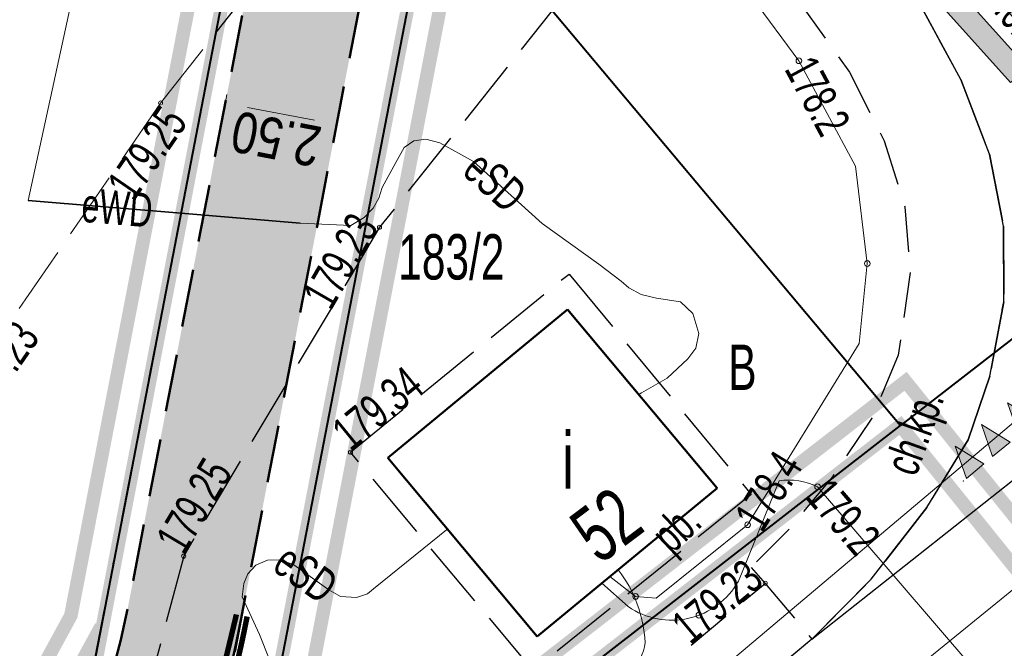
# Model space of a CAD drawing. Header units: metres. Extents: x 7429064 to 7431133, y 5709479 to 5714472.
# Tile 160 of 176: x 7429837 to 7429859, y 5710158 to 5710172. Entities that reach past the tile are written whole.
import ezdxf
from ezdxf.enums import TextEntityAlignment as Align

# ---------------------------------------------------------------- set-up
doc = ezdxf.new("R2010")
doc.units = ezdxf.units.M
for name, pattern in [('1', [0]), ('12', [3, 1, -1, 0, -1]), ('2_KTCR02', [1.5, 1, -0.5]), ('2_KTJZ01', [2, 1.5, -0.5]), ('2_KTKR01', [0]), ('2_KTPL01', [2, 1.5, -0.5]), ('3_14', [1, -1]), ('3_EGBU_A', [0]), ('3_KTCR02', [1.5, 1, -0.5]), ('3_KTJZ01', [2, 1.5, -0.5]), ('3_KTKR01', [0]), ('3_KTPL01', [2, 1.5, -0.5]), ('4_KTJZ01', [2, 1.5, -0.5]), ('4_SUOP03_13', [0]), ('4_SUPE_01', [0]), ('4_SUPK_01', [0]), ('4_SUPT_01', [0]), ('7_1', [0]), ('7_SUOP03_03', [0]), ('7_SUPE_01', [0]), ('7_SUPK_01', [0]), ('7_SUPT_01', [0]), ('8_1', [0]), ('8_SUOP03_03', [0]), ('8_SUOP03_13', [0]), ('8_SUPE_01', [0]), ('DASHED', [19.05, 12.7, -6.35]), ('HIDDEN', [0.375, 0.25, -0.125])]:
    doc.linetypes.add(name, pattern=pattern)
for name, color, linetype in [('_1_Mapa', 7, 'Continuous'), ('_1_X-REFY', 7, 'Continuous'), ('zzz.gaHSDomyslna', 7, 'Continuous')]:
    doc.layers.add(name, color=color, linetype=linetype)
doc.layers.add('_Brudnopis', color=22, linetype='Continuous', lineweight=50, plot=False)
for name, color, linetype, lineweight, true_color in [('_D_7_CZASOWE ZAJĘCIE_PRZEBUDOWA SIECI', 7, 'HIDDEN', 50, 0xd16900), ('DZIALKA_L_0', 7, '1', 40, 0x008000), ('DZIALKA_T_0', 7, 'Continuous', 40, 0x008000), ('HECZ DROGI ROWEROWE', 7, 'Continuous', 13, 0xff8a8a), ('UZYTKI_T_0', 7, 'Continuous', 18, 0x008000)]:
    doc.layers.add(name, color=color, linetype=linetype, lineweight=lineweight, true_color=true_color)
for name, color, linetype, lineweight in [('_D_7_PAS DROGOWY-LINIA ROZGR TEREN INW', 222, 'HIDDEN', 50), ('_D_7_PAS DROGOWY_PODZIAL', 1, 'Continuous', 50), ('_D_7_TEREN NIEZBEDNY DLA OB_BUD', 252, 'HIDDEN', 50), ('_D_8_Wymiary', 7, 'Continuous', 20), ('EADTD_T_0', 252, 'Continuous', 25), ('EGBB_E_T_0', 252, 'Continuous', 20), ('EGBB_L_1', 252, '3_EGBU_A', 50), ('gaPoziome', 7, 'Continuous', 30), ('GMINA_L_0', 252, '12', 35), ('KRAWĘŻNIK BETONOWY 12_25 WYN 0 CM', 250, 'DASHED', 50), ('KTCR_E_T_1', 252, 'Continuous', 15), ('KTCR_L_1', 252, '2_KTCR02', 30), ('KTJZ_L_0', 252, '2_KTJZ01', 30), ('KTJZ_L_0_a', 252, '4_KTJZ01', 18), ('KTKR_L_0', 252, '2_KTKR01', 30), ('KTPL_E_T_0', 252, 'Continuous', 15), ('KTPL_L_0', 252, '2_KTPL01', 30), ('RTPW_T_1', 252, 'Continuous', 15), ('RTPW_T_1_a', 252, 'Continuous', 15), ('SUOE_L_1', 252, '4_SUOP03_13', 35), ('SUOE_L_1_a', 252, '8_SUOP03_13', 35), ('SUPE_E_T_1_a', 252, 'Continuous', 15), ('SUPE_E_T_2', 252, 'Continuous', 15), ('SUPE_L_1_a', 252, '8_SUPE_01', 18), ('SUPE_L_2', 252, '4_SUPE_01', 18), ('SUPE_L_3', 252, '4_SUPE_01', 18), ('SUPK_L_0', 252, '4_SUPK_01', 18), ('SUPT_L_0', 252, '4_SUPT_01', 18), ('SUTE_T_0', 252, 'Continuous', 18), ('SUTK_T_0', 252, 'Continuous', 18)]:
    doc.layers.add(name, color=color, linetype=linetype, lineweight=lineweight)
doc.styles.add('Styl Arial', font='arial.ttf', dxfattribs={"width": 0.8, "height": 0.9})
doc.dimstyles.new('1_500', dxfattribs={"dimtxt": 0.9, "dimasz": 1, "dimexe": 0.18, "dimexo": 0, "dimgap": 0.2, "dimtad": 4, "dimzin": 0, "dimdsep": 46, "dimtxsty": 'Styl Arial', "dimcen": 0.25, "dimclrd": 256, "dimclre": 256, "dimclrt": 256, "dimazin": 0, "dimtfac": 1, "dimtix": 1, "dimtmove": 1, "dimatfit": 3, "dimfxl": 0.18, "dimtolj": 1, "dimtzin": 0, "dimlwd": -1, "dimlwe": -1, "dimarcsym": 0})

# ---------------------------------------------------------------- blocks, each defined once
blk = doc.blocks.new('3_RTPW02')
at = {"linetype": 'Continuous'}
blk.add_circle((0, 0), 0.045, dxfattribs=at)
blk = doc.blocks.new('4_RTPW02')
at = {"linetype": 'Continuous'}
blk.add_circle((0, 0), 0.045, dxfattribs=at)
blk = doc.blocks.new('7_SUPS01_03')
at = {"linetype": 'Continuous'}
blk.add_circle((0, 0), 0.0625, dxfattribs=at)
blk = doc.blocks.new('X-ref_MDCP_Szara')
at = {"layer": 'DZIALKA_L_0', "linetype": '1'}
for p, q in [((7429854.703, 5710241.03), (7429836.9, 5710148.93)), ((7429875.74, 5710178.12), (7429856.42, 5710163.13)), ((7429841.54, 5710151.59), (7429846.14, 5710175.38)), ((7429846.14, 5710175.38), (7429856.42, 5710163.13)), ((7429841.54, 5710151.59), (7429856.42, 5710163.13))]:
    blk.add_line(p, q, dxfattribs=at)
at = {"layer": 'EGBB_L_1', "linetype": '3_EGBU_A'}
for p, q in [((7429845.11, 5710162.42), (7429849.08, 5710165.69)), ((7429849.08, 5710165.69), (7429852.38, 5710161.75)), ((7429848.41, 5710158.48), (7429845.11, 5710162.42)), ((7429852.38, 5710161.75), (7429848.41, 5710158.48))]:
    blk.add_line(p, q, dxfattribs=at)
at = {"layer": 'GMINA_L_0', "linetype": '12'}
blk.add_line((7429836.9, 5710148.93), (7429860.884, 5710273.006), dxfattribs=at)
at = {"layer": 'KTCR_L_1', "linetype": '3_KTCR02'}
for p, q in [((7429854.182, 5710172.481), (7429855.294, 5710170.922)), ((7429857.755, 5710170.755), (7429856.883, 5710172.354)), ((7429855.294, 5710170.922), (7429856.066, 5710169.403)), ((7429858.386, 5710169.115), (7429857.755, 5710170.755)), ((7429856.066, 5710169.403), (7429856.517, 5710167.953)), ((7429858.698, 5710167.526), (7429858.386, 5710169.115)), ((7429856.517, 5710167.953), (7429856.639, 5710166.503)), ((7429858.7, 5710165.855), (7429858.698, 5710167.526)), ((7429856.639, 5710166.503), (7429856.371, 5710164.683)), ((7429858.391, 5710164.215), (7429858.7, 5710165.855)), ((7429856.371, 5710164.683), (7429855.792, 5710163.292)), ((7429857.913, 5710162.814), (7429858.391, 5710164.215)), ((7429855.792, 5710163.292), (7429854.924, 5710162.001)), ((7429857.004, 5710161.323), (7429857.913, 5710162.814)), ((7429854.924, 5710162.001), (7429853.955, 5710160.83)), ((7429855.776, 5710159.742), (7429857.004, 5710161.323)), ((7429853.955, 5710160.83), (7429853.125, 5710159.999)), ((7429853.125, 5710159.999), (7429853.44, 5710159.65)), ((7429854.467, 5710158.42), (7429855.776, 5710159.742)), ((7429847.19, 5710154.45), (7429853.44, 5710159.65)), ((7429853.44, 5710159.65), (7429854.467, 5710158.42)), ((7429853.44, 5710159.65), (7429854.467, 5710158.42)), ((7429854.467, 5710158.42), (7429848.23, 5710153.21))]:
    blk.add_line(p, q, dxfattribs=at)
at = {"layer": 'KTJZ_L_0', "linetype": '3_KTJZ01'}
for p, q in [((7429852.729, 5710177.287), (7429844.93, 5710167.5)), ((7429841.322, 5710171.79), (7429845.2, 5710176.71)), ((7429856.883, 5710172.354), (7429857.755, 5710170.755)), ((7429836.45, 5710146.5), (7429841.322, 5710171.79)), ((7429857.755, 5710170.755), (7429858.386, 5710169.115)), ((7429858.386, 5710169.115), (7429858.698, 5710167.526)), ((7429858.698, 5710167.526), (7429858.7, 5710165.855)), ((7429844.93, 5710167.5), (7429840.61, 5710160.25)), ((7429858.7, 5710165.855), (7429858.391, 5710164.215)), ((7429858.391, 5710164.215), (7429857.913, 5710162.814)), ((7429857.913, 5710162.814), (7429857.004, 5710161.323)), ((7429857.004, 5710161.323), (7429855.776, 5710159.742)), ((7429840.61, 5710160.25), (7429839.31, 5710155.37)), ((7429855.776, 5710159.742), (7429854.467, 5710158.42)), ((7429854.467, 5710158.42), (7429848.23, 5710153.21))]:
    blk.add_line(p, q, dxfattribs=at)
at = {"layer": 'KTJZ_L_0', "linetype": '3_14'}
blk.add_line((7429854.467, 5710158.42), (7429866.019, 5710167.553), dxfattribs=at)
at = {"layer": 'KTJZ_L_0_a', "linetype": '4_KTJZ01'}
for p, q in [((7429841.329, 5710171.799), (7429836.45, 5710146.5)), ((7429840.1, 5710170.24), (7429841.329, 5710171.799)), ((7429840.1, 5710170.24), (7429835.62, 5710163.73))]:
    blk.add_line(p, q, dxfattribs=at)
at = {"layer": 'KTKR_L_0', "linetype": '3_KTKR01'}
for p, q in [((7429857.755, 5710170.755), (7429856.883, 5710172.354)), ((7429858.386, 5710169.115), (7429857.755, 5710170.755)), ((7429858.698, 5710167.526), (7429858.386, 5710169.115)), ((7429858.7, 5710165.855), (7429858.698, 5710167.526)), ((7429858.391, 5710164.215), (7429858.7, 5710165.855)), ((7429857.913, 5710162.814), (7429858.391, 5710164.215)), ((7429857.004, 5710161.323), (7429857.913, 5710162.814)), ((7429855.776, 5710159.742), (7429857.004, 5710161.323)), ((7429854.467, 5710158.42), (7429855.776, 5710159.742)), ((7429854.467, 5710158.42), (7429848.23, 5710153.21))]:
    blk.add_line(p, q, dxfattribs=at)
at = {"layer": 'KTPL_L_0', "linetype": '3_KTPL01'}
for p, q in [((7429844.29, 5710162.54), (7429849.11, 5710166.47)), ((7429849.11, 5710166.47), (7429853.13, 5710161.61)), ((7429845.11, 5710162.42), (7429849.08, 5710165.69)), ((7429849.08, 5710165.69), (7429852.38, 5710161.75)), ((7429848.32, 5710157.73), (7429844.29, 5710162.54)), ((7429848.41, 5710158.48), (7429845.11, 5710162.42)), ((7429852.38, 5710161.75), (7429848.41, 5710158.48)), ((7429853.13, 5710161.61), (7429848.32, 5710157.73))]:
    blk.add_line(p, q, dxfattribs=at)
at = {"layer": 'SUOE_L_1', "linetype": '7_SUOP03_03'}
blk.add_line((7429843.18, 5710167.59), (7429840.547, 5710167.809), dxfattribs=at)
at = {"layer": 'SUOE_L_1', "linetype": '7_1'}
blk.add_line((7429843.18, 5710167.59), (7429840.547, 5710167.809), dxfattribs=at)
at = {"layer": 'SUOE_L_1_a', "linetype": '8_SUOP03_03'}
blk.add_line((7429837.18, 5710168.09), (7429840.547, 5710167.809), dxfattribs=at)
at = {"layer": 'SUOE_L_1_a', "linetype": '8_1'}
blk.add_line((7429837.18, 5710168.09), (7429840.547, 5710167.809), dxfattribs=at)
at = {"layer": 'SUPE_L_1_a', "linetype": '8_SUPE_01'}
for p, q in [((7429840.355, 5710182.686), (7429837.18, 5710168.09)), ((7429837.18, 5710168.09), (7429840.547, 5710167.809))]:
    blk.add_line(p, q, dxfattribs=at)
at = {"layer": 'SUPE_L_2', "linetype": '7_SUPE_01'}
for p, q in [((7429845.473, 5710169.261), (7429845.29, 5710168.93)), ((7429845.684, 5710169.405), (7429845.473, 5710169.261)), ((7429845.952, 5710169.446), (7429845.684, 5710169.405)), ((7429846.26, 5710169.36), (7429845.952, 5710169.446)), ((7429846.26, 5710169.36), (7429847, 5710168.95)), ((7429844.99, 5710168.38), (7429845.29, 5710168.93)), ((7429847, 5710168.95), (7429848.52, 5710167.58)), ((7429844.99, 5710168.38), (7429844.918, 5710168.14)), ((7429844.918, 5710168.14), (7429844.788, 5710167.919)), ((7429840.547, 5710167.809), (7429843.18, 5710167.59)), ((7429844.788, 5710167.919), (7429844.588, 5710167.713)), ((7429843.18, 5710167.59), (7429844.3, 5710167.54)), ((7429844.588, 5710167.713), (7429844.3, 5710167.54)), ((7429848.52, 5710167.58), (7429849.77, 5710166.69)), ((7429849.77, 5710166.69), (7429850.26, 5710166.31)), ((7429850.427, 5710166.168), (7429850.26, 5710166.31)), ((7429850.705, 5710166.015), (7429850.427, 5710166.168)), ((7429851.04, 5710165.94), (7429850.705, 5710166.015)), ((7429851.57, 5710165.86), (7429851.04, 5710165.94)), ((7429851.84, 5710165.599), (7429851.57, 5710165.86)), ((7429851.975, 5710165.155), (7429851.84, 5710165.599)), ((7429851.905, 5710164.838), (7429851.975, 5710165.155)), ((7429851.73, 5710164.6), (7429851.905, 5710164.838)), ((7429851.276, 5710164.17), (7429851.73, 5710164.6)), ((7429850.71, 5710163.85), (7429851.276, 5710164.17)), ((7429850.652, 5710163.814), (7429850.71, 5710163.85)), ((7429844.8, 5710159.53), (7429846.442, 5710160.858)), ((7429842.204, 5710160.047), (7429842.455, 5710160.16)), ((7429842.455, 5710160.16), (7429842.746, 5710160.168)), ((7429842.746, 5710160.168), (7429843.04, 5710160.06)), ((7429842.025, 5710159.856), (7429842.204, 5710160.047)), ((7429843.04, 5710160.06), (7429843.81, 5710159.51)), ((7429841.934, 5710159.643), (7429842.025, 5710159.856)), ((7429841.9, 5710159.35), (7429841.934, 5710159.643)), ((7429843.81, 5710159.51), (7429844.072, 5710159.363)), ((7429844.663, 5710159.42), (7429844.8, 5710159.53)), ((7429842.28, 5710158.52), (7429841.9, 5710159.35)), ((7429844.072, 5710159.363), (7429844.425, 5710159.336)), ((7429844.425, 5710159.336), (7429844.663, 5710159.42)), ((7429842.498, 5710157.987), (7429842.28, 5710158.52))]:
    blk.add_line(p, q, dxfattribs=at)
at = {"layer": 'SUPE_L_3', "linetype": '7_SUPE_01'}
for p, q in [((7429854.18, 5710171.17), (7429852.33, 5710173.67)), ((7429855.43, 5710168.85), (7429854.18, 5710171.17)), ((7429855.69, 5710166.7), (7429855.43, 5710168.85)), ((7429855.51, 5710164.94), (7429855.69, 5710166.7)), ((7429853.05, 5710160.94), (7429855.51, 5710164.94)), ((7429853.744, 5710161.91), (7429852.846, 5710159.699)), ((7429860.431, 5710154.986), (7429854.594, 5710161.781)), ((7429851.03, 5710159.32), (7429853.05, 5710160.94)), ((7429850.013, 5710159.8), (7429850.58, 5710159.36)), ((7429850.416, 5710159.136), (7429849.836, 5710159.654)), ((7429850.58, 5710159.36), (7429851.03, 5710159.32))]:
    blk.add_line(p, q, dxfattribs=at)
for centre, radius, start, end in [((7429853.96, 5710160.475), 1.451, 64.1333, 98.5959), ((7429847.977, 5710158.219), 2.813, 2.5905, 37.9655), ((7429851.375, 5710160.523), 1.686, 235.3297, 330.7456), ((7429849.763, 5710158.454), 1.029, 272.484, 354.0191)]:
    blk.add_arc(centre, radius, start, end, dxfattribs=at)
at = {"layer": 'SUPK_L_0', "linetype": '7_SUPK_01'}
blk.add_line((7429865.13, 5710164.57), (7429847.34, 5710150.12), dxfattribs=at)
at = {"layer": 'SUPK_L_0', "linetype": '7_1'}
blk.add_line((7429847.34, 5710150.12), (7429865.13, 5710164.57), dxfattribs=at)
at = {"layer": 'SUPT_L_0', "linetype": '7_SUPT_01'}
blk.add_line((7429846.61, 5710152.83), (7429874.83, 5710176.61), dxfattribs=at)
at = {"layer": 'RTPW_T_1'}
for p in [(7429844.93, 5710167.5), (7429844.29, 5710162.54), (7429840.61, 5710160.25), (7429853.44, 5710159.65)]:
    blk.add_blockref('3_RTPW02', p, dxfattribs=at)
at = {"layer": 'RTPW_T_1_a'}
blk.add_blockref('4_RTPW02', (7429840.1, 5710170.24), dxfattribs=at)
at = {"layer": 'SUTE_T_0'}
for p in [(7429854.18, 5710171.17), (7429855.69, 5710166.7), (7429854.594, 5710161.781), (7429853.05, 5710160.94), (7429850.58, 5710159.36), (7429851.976, 5710158.948)]:
    blk.add_blockref('7_SUPS01_03', p, dxfattribs=at)
at = {"layer": 'DZIALKA_T_0', "width": 0.7}
blk.add_text('183/2', height=1, dxfattribs=at).set_placement((7429845.343, 5710167.348), align=Align.TOP_LEFT)
at = {"layer": 'EADTD_T_0', "width": 0.7}
blk.add_text('52', height=1.25, rotation=36.9314, dxfattribs=at).set_placement((7429850.307, 5710160.441), align=Align.CENTER)
at = {"layer": 'EGBB_E_T_0', "width": 0.7}
blk.add_text('i', height=1.25, dxfattribs=at).set_placement((7429849.088, 5710162.394), align=Align.MIDDLE)
at = {"layer": 'KTCR_E_T_1', "width": 0.7}
blk.add_text('ch.kp.', height=0.75, rotation=70.1735, dxfattribs=at).set_placement((7429856.815, 5710162.952), align=Align.MIDDLE)
at = {"layer": 'KTPL_E_T_0', "width": 0.7}
blk.add_text('pb.', height=0.75, rotation=43.394, dxfattribs=at).set_placement((7429851.537, 5710160.811), align=Align.MIDDLE)
at = {"layer": 'RTPW_T_1', "width": 0.7}
for rotation, p in [(59.9332, (7429844.93, 5710167.5)), (39.7605, (7429853.44, 5710159.65))]:
    blk.add_text('179.23', height=0.75, rotation=rotation, dxfattribs=at).set_placement(p, align=Align.RIGHT)
for s, rotation, p in [('179.34', 39.1922, (7429844.29, 5710162.54)), ('179.25', 59.2109, (7429840.61, 5710160.25))]:
    blk.add_text(s, height=0.75, rotation=rotation, dxfattribs=at).set_placement(p)
at = {"layer": 'RTPW_T_1_a', "width": 0.7}
blk.add_text('179.25', height=0.75, rotation=55.4653, dxfattribs=at).set_placement((7429840.1, 5710170.24), align=Align.TOP_RIGHT)
blk.add_text('179.23', height=0.75, rotation=55.4653, dxfattribs=at).set_placement((7429835.62, 5710163.73), align=Align.TOP_LEFT)
at = {"layer": 'SUPE_E_T_1_a', "width": 0.7}
blk.add_text('eWD', height=0.75, rotation=355.2364, dxfattribs=at).set_placement((7429839.142, 5710167.927), align=Align.MIDDLE)
at = {"layer": 'SUPE_E_T_2', "width": 0.7}
for rotation, p in [(317.9712, (7429847.481, 5710168.517)), (324.4623, (7429843.306, 5710159.87))]:
    blk.add_text('eSD', height=0.75, rotation=rotation, dxfattribs=at).set_placement(p, align=Align.MIDDLE)
at = {"layer": 'SUTE_T_0', "width": 0.7}
for s, rotation, p in [('178.2', 298.3155, (7429854.18, 5710171.17)), ('178.4', 58.4085, (7429853.05, 5710160.94)), ('179.2', 310.668, (7429854.594, 5710161.781))]:
    blk.add_text(s, height=0.75, rotation=rotation, dxfattribs=at).set_placement(p, align=Align.MIDDLE_LEFT)
at = {"layer": 'SUTK_T_0', "width": 0.7}
blk.add_text('177.01', height=0.75, rotation=308.8188, dxfattribs=at).set_placement((7429858.012, 5710173.417), align=Align.MIDDLE_LEFT)
at = {"layer": 'UZYTKI_T_0', "width": 0.7}
blk.add_text('B', height=1, dxfattribs=at).set_placement((7429852.623, 5710164.913), align=Align.TOP_LEFT)
blk = doc.blocks.new('gaHSPos')
at = {"color": 0, "linetype": 'Continuous', "lineweight": 0}
blk.add_point((0, 0), dxfattribs=at)
blk = doc.blocks.new('*U226')
at = {"layer": 'zzz.gaHSDomyslna', "color": 140}
for points in [[(-6.861, -12.258, 0.12, 0.12, 0.15685), (-0.118, 0.023, 0.12, 0.12, 0)], [(0.118, -0.023, 0.12, 0.12, -0.010814), (-0.093, -1, 0.12, 0.12, 0)], [(-0.346, -1.968, 0.12, 0.12, -0.010814), (-0.641, -2.923, 0.12, 0.12, 0)], [(-0.976, -3.865, 0.12, 0.12, -0.010814), (-1.353, -4.792, 0.12, 0.12, 0)], [(-1.768, -5.701, 0.12, 0.12, -0.010814), (-2.223, -6.591, 0.12, 0.12, 0)], [(-2.716, -7.462, 0.12, 0.12, -0.010814), (-3.246, -8.309, 0.12, 0.12, 0)], [(-3.812, -9.134, 0.12, 0.12, -0.010814), (-4.413, -9.933, 0.12, 0.12, 0)], [(-5.048, -10.705, 0.12, 0.12, -0.010814), (-5.716, -11.449, 0.12, 0.12, 0)]]:
    blk.add_lwpolyline(points, format="xyseb", dxfattribs=at)
at = {"color": 140}
for p in [(0, 0), (-6.778, -12.345)]:
    blk.add_blockref('gaHSPos', p, dxfattribs=at)
blk = doc.blocks.new('*U292')
at = {"layer": 'zzz.gaHSDomyslna'}
for points in [[(6.328, 4.926), (6.723, 5.234), (4.615, 7.587), (4.219, 7.279)], [(5.537, 4.31), (5.932, 4.618), (3.824, 6.971), (3.428, 6.663)], [(4.746, 3.694), (5.141, 4.002), (3.033, 6.355), (2.637, 6.047)], [(3.955, 3.079), (4.35, 3.387), (2.242, 5.74), (1.846, 5.432)], [(3.164, 2.463), (3.559, 2.771), (1.451, 5.124), (1.055, 4.816)], [(2.373, 1.847), (2.768, 2.155), (0.66, 4.508), (0.264, 4.2)], [(1.582, 1.231), (1.977, 1.539), (-0.131, 3.892), (-0.527, 3.585)], [(0.791, 0.616), (1.186, 0.924), (-0.922, 3.277), (-1.318, 2.969)], [(0, 0), (0.395, 0.308), (-1.713, 2.661), (-2.109, 2.353)]]:
    blk.add_hatch(color=251, dxfattribs=at).paths.add_polyline_path(points)
at = {"layer": 'zzz.gaHSDomyslna', "color": 251, "linetype": 'Continuous', "lineweight": 0}
for points in [[(6.328, 4.926), (6.723, 5.234), (4.615, 7.587), (4.219, 7.279), (6.328, 4.926)], [(5.537, 4.31), (5.932, 4.618), (3.824, 6.971), (3.428, 6.663), (5.537, 4.31)], [(4.746, 3.694), (5.141, 4.002), (3.033, 6.355), (2.637, 6.047), (4.746, 3.694)], [(3.955, 3.079), (4.35, 3.387), (2.242, 5.74), (1.846, 5.432), (3.955, 3.079)], [(3.164, 2.463), (3.559, 2.771), (1.451, 5.124), (1.055, 4.816), (3.164, 2.463)], [(2.373, 1.847), (2.768, 2.155), (0.66, 4.508), (0.264, 4.2), (2.373, 1.847)], [(1.582, 1.231), (1.977, 1.539), (-0.131, 3.892), (-0.527, 3.585), (1.582, 1.231)], [(0.791, 0.616), (1.186, 0.924), (-0.922, 3.277), (-1.318, 2.969), (0.791, 0.616)], [(0, 0), (0.395, 0.308), (-1.713, 2.661), (-2.109, 2.353), (0, 0)]]:
    blk.add_lwpolyline(points, close=True, dxfattribs=at)
at = {"layer": 'zzz.gaHSDomyslna', "color": 251}
for p in [(4.807, 7.736), (-2.301, 2.203)]:
    blk.add_blockref('gaHSPos', p, dxfattribs=at)
blk = doc.blocks.new('zk.P-13')
at = {"linetype": 'Continuous', "lineweight": 0}
blk.add_hatch(color=0, dxfattribs=at).paths.add_polyline_path([(0.25, 0), (-0.25, 0), (-0.013, -0.705)])
at = {"color": 0, "linetype": 'Continuous', "lineweight": 0}
for p, q in [((-0.25, 0), (0.25, 0)), ((-0.013, -0.705), (-0.25, 0)), ((0.25, 0), (-0.013, -0.705))]:
    blk.add_line(p, q, dxfattribs=at)
blk = doc.blocks.new('*U293')
at = {"layer": 'zzz.gaHSDomyslna', "color": 251, "rotation": 219.5414963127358}
for p in [(-0.386, -0.318), (-0.964, -0.796), (-1.542, -1.273), (-2.121, -1.751), (-2.699, -2.228), (-3.277, -2.706), (-3.856, -3.183), (-4.434, -3.661), (-5.013, -4.138), (-5.591, -4.616), (-6.169, -5.093), (-6.748, -5.571), (-7.326, -6.048), (-7.904, -6.526)]:
    blk.add_blockref('zk.P-13', p, dxfattribs=at)
at = {"layer": 'zzz.gaHSDomyslna', "color": 251}
for p in [(0, 0), (-8.167, -6.742)]:
    blk.add_blockref('gaHSPos', p, dxfattribs=at)
blk = doc.blocks.new('X-ref_SOR')
at = {"layer": 'gaPoziome'}
for name, p in [('*U292', (7429858.85, 5710170.692)), ('*U293', (7429865.973, 5710168.65)), ('*U226', (7429841.891, 5710158.941))]:
    blk.add_blockref(name, p, dxfattribs=at)
blk = doc.blocks.new('*D137')
at = {"layer": '_D_8_Wymiary', "transparency": 16777216}
for p, q in [((7429841.565, 5710170.426), (7429841.511, 5710170.151)), ((7429843.492, 5710169.859), (7429842.019, 5710170.144)), ((7429844.019, 5710169.952), (7429843.966, 5710169.676))]:
    blk.add_line(p, q, dxfattribs=at)
for points in [[(7429842.035, 5710170.226), (7429842.003, 5710170.062), (7429841.528, 5710170.239)], [(7429843.508, 5710169.941), (7429843.476, 5710169.778), (7429843.983, 5710169.765)]]:
    blk.add_solid(points, dxfattribs=at)
at = {"layer": 'Defpoints', "color": 0, "transparency": 16777216}
for p in [(7429841.565, 5710170.426), (7429841.528, 5710170.239), (7429844.019, 5710169.952)]:
    blk.add_point(p, dxfattribs=at)
at = {"layer": '_D_8_Wymiary', "transparency": 16777216, "insert": (7429842.649, 5710169.452), "char_height": 0.9, "attachment_point": 5, "rotation": 169.0596, "style": 'Styl Arial'}
blk.add_mtext('\\A1;2.50', dxfattribs=at)

msp = doc.modelspace()

# ---------------------------------------------------------------- hatches: boundary and pattern name
at = {"layer": 'HECZ DROGI ROWEROWE'}
h = msp.add_hatch(color=256, dxfattribs=at)
h.dxf.hatch_style = 1
edge = h.paths.add_edge_path()
edge.add_arc((7429796.82, 5710136.433), 20.404, 308.0322, 334.2528)
edge.add_arc((7429835.93, 5710116.897), 23.318, 143.7897, 152.7624, ccw=False)
edge.add_arc((7429839.325, 5710112.767), 28.527, 132.1511, 141.1238, ccw=False)
edge.add_line((7429820.181, 5710133.917), (7429834.124, 5710145.713))
edge.add_arc((7429837.354, 5710141.896), 5, 102.0154, 130.2315, ccw=False)
edge.add_line((7429836.313, 5710146.786), (7429842.063, 5710148.01))
edge.add_line((7429842.063, 5710148.01), (7429845.234, 5710150.73))
edge.add_line((7429845.234, 5710150.73), (7429843.045, 5710150.264))
edge.add_arc((7429842.629, 5710152.22), 2, 169.0596, 282.0154, ccw=False)
edge.add_line((7429840.665, 5710152.6), (7429846.908, 5710184.895))
edge.add_arc((7429848.38, 5710184.61), 1.5, 109.3988, 169.0596, ccw=False)
edge.add_line((7429847.882, 5710186.025), (7429848.854, 5710186.367))
edge.add_line((7429848.854, 5710186.367), (7429847.265, 5710191.424))
edge.add_line((7429847.265, 5710191.424), (7429846.903, 5710192.479))
edge.add_line((7429846.903, 5710192.479), (7429845.675, 5710198.449))
edge.add_arc((7429825.958, 5710195.082), 20.002, -10.9391, 9.6882, ccw=False)
edge.add_line((7429845.597, 5710191.287), (7429839.403, 5710159.242))
edge.add_arc((7429819.766, 5710163.038), 20, 310.2315, 349.0596, ccw=False)
edge.add_line((7429832.684, 5710147.769), (7429817.64, 5710135.042))
edge.add_arc((7429832.495, 5710117.483), 23, 130.2315, 151.7604)
edge.add_arc((7429794.613, 5710137.829), 20, 310.2315, 331.7604, ccw=False)
edge.add_line((7429807.531, 5710122.56), (7429710.78, 5710040.708))
edge.add_line((7429710.78, 5710040.708), (7429674.341, 5710009.522))
edge.add_arc((7429663.288, 5710022.437), 17, 303.434, 310.559, ccw=False)
edge.add_line((7429672.654, 5710008.25), (7429665.175, 5710003.312))
edge.add_arc((7429654.155, 5710020.002), 20, 287.2523, 303.434, ccw=False)
edge.add_line((7429660.087, 5710000.902), (7429655.396, 5709999.445))
edge.add_arc((7429662.069, 5709977.958), 22.5, 107.2523, 130.559)
edge.add_line((7429647.439, 5709995.052), (7429638.424, 5709987.337))
edge.add_arc((7429653.054, 5709970.242), 22.5, 130.559, 144.5953)
edge.add_line((7429634.715, 5709983.278), (7429621.962, 5709965.306))
edge.add_arc((7429606.364, 5709977.009), 19.5, 310.559, 323.1201, ccw=False)
edge.add_line((7429619.043, 5709962.194), (7429498.409, 5709858.948))
edge.add_line((7429498.409, 5709858.948), (7429409.747, 5709783.718))
edge.add_line((7429409.747, 5709783.718), (7429333.7, 5709719.193))
edge.add_arc((7429195.246, 5709882.369), 214, 294.99294, 310.31443, ccw=False)
edge.add_line((7429285.662, 5709688.408), (7429286.787, 5709685.755))
edge.add_arc((7429195.216, 5709882.43), 216.948, 294.96649, 310.31053)
edge.add_line((7429335.566, 5709716.997), (7429500.277, 5709856.756))
edge.add_line((7429500.277, 5709856.756), (7429621.38, 5709960.403))
edge.add_line((7429621.38, 5709960.403), (7429627.625, 5709965.748))
edge.add_line((7429627.625, 5709965.748), (7429629.904, 5709967.698))
edge.add_line((7429629.904, 5709967.698), (7429629.179, 5709968.529))
edge.add_arc((7429630.687, 5709969.843), 2, 144.5953, 221.0823, ccw=False)
edge.add_line((7429629.056, 5709971.002), (7429636.752, 5709981.829))
edge.add_arc((7429653.054, 5709970.242), 20, 130.559, 144.5953, ccw=False)
edge.add_line((7429640.049, 5709985.437), (7429649.631, 5709993.62))
edge.add_arc((7429662.069, 5709977.958), 20, 107.2523, 128.4533, ccw=False)
edge.add_line((7429656.137, 5709997.058), (7429665.185, 5709999.868))
edge.add_line((7429665.185, 5709999.868), (7429673.721, 5710005.504))
edge.add_arc((7429657.258, 5710030.439), 29.88, 303.434, 310.559)
edge.add_line((7429676.687, 5710007.738), (7429712.64, 5710038.509))
edge.add_line((7429712.64, 5710038.509), (7429809.391, 5710120.361))
edge.add_line((7429809.391, 5710120.361), (7429809.391, 5710120.361))

# ---------------------------------------------------------------- linework, layer by layer
at = {"layer": '_Brudnopis', "flags": 128}
msp.add_lwpolyline([(7429834.298, 5710145.86, 0.171059), (7429841.857, 5710158.768)], format="xyb", dxfattribs=at)
at = {"layer": '_D_7_CZASOWE ZAJĘCIE_PRZEBUDOWA SIECI', "ltscale": 10, "const_width": 0.3, "flags": 128}
msp.add_lwpolyline([(7429848.113, 5710185.576), (7429846.14, 5710175.38), (7429837.627, 5710131.447), (7429832.91, 5710127.96), (7429845.46, 5710193.24), (7429844.52, 5710205.48), (7429847.625, 5710204.436)], dxfattribs=at)
at = {"layer": '_D_7_PAS DROGOWY-LINIA ROZGR TEREN INW', "ltscale": 10, "const_width": 0.3, "flags": 128}
msp.add_lwpolyline([(7429841.555, 5710151.67), (7429841.54, 5710151.59), (7429856.42, 5710163.13), (7429863.215, 5710154.696), (7429838.22, 5710134.56)], dxfattribs=at)
at = {"layer": '_D_7_PAS DROGOWY_PODZIAL', "ltscale": 0.2, "const_width": 0.3, "flags": 128}
msp.add_lwpolyline([(7429838.788, 5710158.699), (7429835.061, 5710151.867), (7429707.929, 5710044.059), (7429670.336, 5710012.083), (7429661.685, 5710006.163), (7429648.718, 5710002.136), (7429632.935, 5709988.628), (7429615.789, 5709965.397), (7429495.458, 5709862.411), (7429330.756, 5709722.662), (7429319.402, 5709713.684), (7429307.842, 5709705.758), (7429296.806, 5709699.189), (7429282.846, 5709692.117), (7429269.349, 5709686.304), (7429250.2, 5709678.58), (7429239.824, 5709670.46)], dxfattribs=at)
at = {"layer": '_D_7_TEREN NIEZBEDNY DLA OB_BUD', "ltscale": 10, "const_width": 0.3, "flags": 128}
msp.add_lwpolyline([(7429838.642, 5710133.498), (7429838.163, 5710130.983), (7429669.785, 5709988.07), (7429674.221, 5709982.833), (7429665.132, 5709974.906), (7429667.705, 5709971.871), (7429662.832, 5709967.707), (7429665.637, 5709964.494), (7429637.109, 5709939.516), (7429616.438, 5709933.991), (7429410.711, 5709758.425), (7429398.46, 5709756.965), (7429363.725, 5709727.377), (7429364.497, 5709726.485), (7429330.157, 5709696.304), (7429317.553, 5709687.475), (7429303.139, 5709679.24), (7429296.402, 5709677.454), (7429295.854, 5709678.755), (7429285.213, 5709675.171), (7429285.468, 5709665.629), (7429278.469, 5709665.47), (7429278.347, 5709670.061), (7429254.481, 5709660.887), (7429229.937, 5709651.368), (7429224.487, 5709665.833), (7429244.657, 5709675.131), (7429249.847, 5709679.192), (7429269.079, 5709686.95), (7429282.549, 5709692.752), (7429296.468, 5709699.803), (7429307.464, 5709706.348), (7429318.986, 5709714.248), (7429330.313, 5709723.204), (7429495.004, 5709862.943), (7429615.273, 5709965.877), (7429632.42, 5709989.108), (7429648.373, 5710002.762), (7429661.377, 5710006.8), (7429669.911, 5710012.64), (7429707.476, 5710044.593), (7429834.508, 5710152.316), (7429838.121, 5710158.939), (7429844.755, 5710193.28), (7429843.741, 5710206.48), (7429852.314, 5710203.598), (7429849.368, 5710188.375), (7429850.227, 5710185.684), (7429848.746, 5710185.163), (7429846.827, 5710175.247), (7429842.58, 5710153.283), (7429856.534, 5710164.104), (7429864.199, 5710154.59)], close=True, dxfattribs=at)
at = {"layer": 'KRAWĘŻNIK BETONOWY 12_25 WYN 0 CM', "ltscale": 0.1, "flags": 128}
for points in [[(7429845.675, 5710198.449, -0.090259), (7429845.597, 5710191.287), (7429839.403, 5710159.242, -0.171059), (7429832.684, 5710147.769), (7429817.64, 5710135.042, 0.094215), (7429812.233, 5710128.365, -0.094215), (7429807.531, 5710122.56)], [(7429848.854, 5710186.367), (7429847.882, 5710186.025, 0.266363), (7429846.908, 5710184.895), (7429840.665, 5710152.6, 0.537071), (7429843.045, 5710150.264), (7429845.234, 5710150.73)]]:
    msp.add_lwpolyline(points, format="xyb", dxfattribs=at)

# ---------------------------------------------------------------- block references
at = {"layer": '_1_Mapa'}
msp.add_blockref('X-ref_MDCP_Szara', (0, 0), dxfattribs=at)
at = {"layer": '_1_X-REFY'}
msp.add_blockref('X-ref_SOR', (0, 0), dxfattribs=at)

# ---------------------------------------------------------------- dimensions: what is measured, and where the dimension line sits
at = {"layer": '_D_8_Wymiary'}
dim = msp.add_aligned_dim(p1=(7429844.019, 5710169.952), p2=(7429841.565, 5710170.426), distance=0.191, dimstyle='1_500', override={"dimscale": 0.5}, dxfattribs=at)
dim.commit()
dim.dimension.update_dxf_attribs({"geometry": '*D137', "text_midpoint": (7429842.649, 5710169.452)})

doc.saveas('drawing.dxf')
